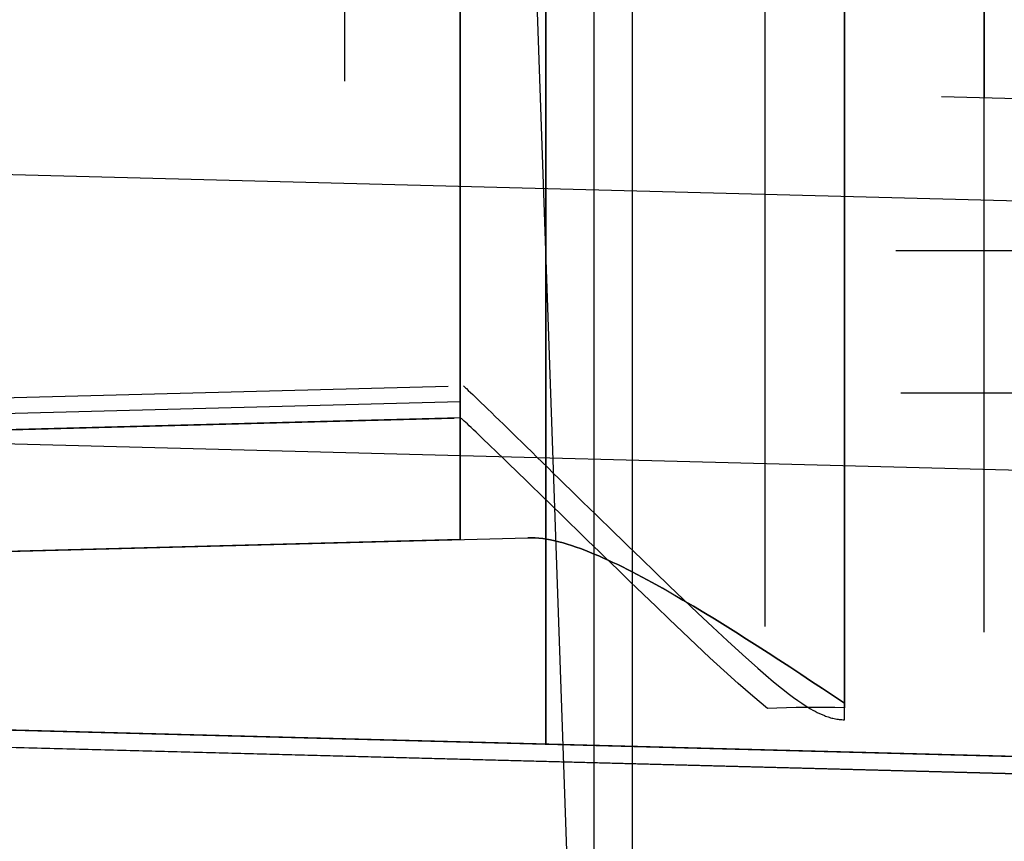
# Model space of a CAD drawing. Header units: millimetres. Extents: x -15 to 7, y 1 to 148.
# Tile 32 of 256: x -6.35 to -4.1, y 6.47 to 8.34. Entities that reach past the tile are written whole.
import ezdxf

# ---------------------------------------------------------------- set-up
doc = ezdxf.new("R2010")
doc.units = ezdxf.units.MM
doc.header["$MEASUREMENT"] = 0
doc.layers.add('Default', color=7, linetype='Continuous', true_color=0x000000)

msp = doc.modelspace()

# ---------------------------------------------------------------- linework, layer by layer
at = {"layer": 'Default', "color": 254, "true_color": 0xcad1ee}
for points in [[(-5.1497, 6.6918), (-5.1497, 71.2156)], [(-5.1497, 69.6998), (-5.1497, 6.9734)], [(-4.6497, 6.9603), (-4.6497, 69.7052)], [(-4.1497, 6.9472), (-4.1497, 69.7106)], [(-4.1497, 7.2489), (-4.1497, 69.3953)], [(-4.1497, 69.08), (-4.1497, 8.1651)], [(-5.6078, 8.2033), (-5.6078, 69.0643)], [(-4.4686, 10.0763), (-4.4686, 6.7747)], [(-5.345, 9.1977), (-5.345, 7.1584)], [(-5.345, 7.1584), (-5.345, 9.1977)], [(-5.345, 9.1977), (-5.345, 7.1584)], [(-5.345, 7.1584), (-5.345, 9.1977)], [(-5.345, 7.4513), (-5.345, 9.1845)], [(-5.1497, 9.1926), (-5.1497, 6.6918)], [(-4.4686, 9.1748), (-4.4686, 6.7852)], [(-4.4686, 6.7852), (-4.4686, 9.1748)], [(-4.4686, 9.1748), (-4.4686, 6.7852)], [(-4.4686, 6.7852), (-4.4686, 9.1748)], [(-5.345, 9.1583), (-5.345, 7.5078)], [(-4.4686, 6.7474), (-4.4686, 9.1353)], [(-5.345, 7.4363), (-5.345, 8.8015)], [(-5.345, 7.4722), (-7.8393, 7.4069)], [(-7.8341, 7.3712), (-5.3449, 7.4363)], [(-7.7097, 7.0964), (-5.1909, 7.1624)], [(-7.7097, 7.0964), (-5.1909, 7.1624)], [(-7.7097, 7.0964), (-5.1909, 7.1624)], [(-7.7097, 7.0964), (-5.1909, 7.1624)], [(-5.345, 7.1584), (-7.7097, 7.0964)], [(-5.345, 7.1584), (-7.7097, 7.0964)], [(-0.5, 6.57), (-7.0659, 6.742)], [(-0.5, 6.57), (-7.0659, 6.742)], [(-0.5, 6.57), (-7.0659, 6.742)], [(-0.5, 6.5306), (-7.0659, 6.7025)]]:
    msp.add_lwpolyline(points, dxfattribs=at)
at = {"layer": 'Default', "color": 171, "true_color": 0x8080ff}
for points in [[(-4.9524, 70.4573), (-4.9524, 1.062)], [(-5.0397, 3.37), (-5.0397, 27.5187)]]:
    msp.add_lwpolyline(points, dxfattribs=at)
at = {"layer": 'Default', "color": 1, "true_color": 0xff0000, "extrusion": (0.999392, 0.034857, -0.001217)}
for points in [[(5.8982, -31.8646), (10.0282, -32.0088)], [(9.4067, -31.1876), (5.9261, -31.0661)]]:
    msp.add_lwpolyline(points, dxfattribs=at)
at = {"layer": 'Default', "color": 1, "true_color": 0xff0000, "extrusion": (0.999392, 0.034857, 0.001217)}
for points in [[(5.9261, -27.9199), (9.4067, -27.7984)], [(9.3789, -26.9999), (5.8982, -27.1214)]]:
    msp.add_lwpolyline(points, dxfattribs=at)
at = {"layer": 'Default', "color": 1, "true_color": 0xff0000}
for points in [[(-5.2, 9.2311), (-5.0785, 5.7526)], [(3.8511, 7.8163), (-4.3511, 7.8163)], [(3.8398, 7.4918), (-4.3398, 7.4918)]]:
    msp.add_lwpolyline(points, dxfattribs=at)
at = {"layer": 'Default', "color": 254, "true_color": 0xcad1ee, "extrusion": (0.026159, -0.000684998, 0.999658)}
for points in [[(8.0536, 1.5432), (8.0536, 4.4614)], [(6.8362, 1.5276), (6.8362, 2.5283)], [(6.5547, 2.5439), (6.5547, 4.4614)]]:
    msp.add_lwpolyline(points, dxfattribs=at)
at = {"layer": 'Default', "color": 254, "true_color": 0xcad1ee, "extrusion": (0.026159, 0.999658, 0.000684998)}
for points in [[(7.2781, -17.9568), (0.7099, -17.7848)], [(7.2399, -94.9364), (0.6717, -94.7644)], [(0.6707, -19.2833), (7.2389, -19.4552)]]:
    msp.add_lwpolyline(points, dxfattribs=at)
at = {"layer": 'Default', "color": 254, "true_color": 0xcad1ee, "extrusion": (0.999315, -0.026168, -0.026168)}
msp.add_lwpolyline([(6.5547, -106.2399), (6.555, -106.2731), (6.5562, -106.3067), (6.5581, -106.3405), (6.5607, -106.3746), (6.5642, -106.4089), (6.5685, -106.4434), (6.5737, -106.478), (6.5797, -106.5127), (6.5866, -106.5476), (6.5943, -106.5825), (6.603, -106.6175), (6.6125, -106.6525), (6.623, -106.6875), (6.6344, -106.7224), (6.6467, -106.7572), (6.6599, -106.7919), (6.6741, -106.8264), (6.6892, -106.8607), (6.7052, -106.8948), (6.7222, -106.9286), (6.74, -106.9621), (6.7588, -106.9953), (6.7785, -107.0281), (6.799, -107.0604), (6.8205, -107.0924), (6.8428, -107.1238), (6.8659, -107.1547), (6.8899, -107.185), (6.9147, -107.2148), (6.9403, -107.2439), (6.9666, -107.2724), (6.9937, -107.3002), (7.0215, -107.3273), (7.05, -107.3537), (7.0791, -107.3793), (7.1088, -107.4041), (7.1392, -107.4281), (7.1701, -107.4512), (7.2015, -107.4736), (7.2334, -107.495), (7.2657, -107.5156), (7.2985, -107.5353), (7.3317, -107.5541), (7.3651, -107.572), (7.399, -107.5889), (7.433, -107.605), (7.4673, -107.6201), (7.5018, -107.6343), (7.5365, -107.6475), (7.5713, -107.6598), (7.6062, -107.6712), (7.6412, -107.6817), (7.6761, -107.6913), (7.7111, -107.7), (7.746, -107.7078), (7.7809, -107.7147), (7.8156, -107.7207), (7.8502, -107.7259), (7.8847, -107.7302), (7.9189, -107.7337), (7.953, -107.7364), (7.9868, -107.7383), (8.0204, -107.7395), (8.0536, -107.7399)], dxfattribs=at)
at = {"layer": 'Default', "color": 254, "true_color": 0xcad1ee, "extrusion": (1, -1.49322e-14, -1.34742e-14)}
msp.add_lwpolyline([(8.1651, -107.6626), (8.1221, -107.662), (8.079, -107.6601), (8.0356, -107.657), (7.9921, -107.6526), (7.9486, -107.6469), (7.905, -107.6399), (7.8614, -107.6315), (7.8179, -107.6219), (7.7746, -107.6109), (7.7315, -107.5986), (7.6886, -107.5849), (7.6461, -107.57), (7.604, -107.5537), (7.5624, -107.5362), (7.5212, -107.5174), (7.4806, -107.4973), (7.4407, -107.4761), (7.4014, -107.4536), (7.3629, -107.43), (7.3251, -107.4053), (7.2881, -107.3795), (7.2521, -107.3527), (7.2169, -107.3249), (7.1827, -107.2961), (7.1495, -107.2664), (7.1173, -107.2359), (7.0862, -107.2046), (7.0562, -107.1726), (7.0272, -107.1398), (6.9994, -107.1064), (6.9727, -107.0725), (6.9472, -107.038)], dxfattribs=at)
at = {"layer": 'Default', "color": 254, "true_color": 0xcad1ee, "extrusion": (0.013804, -0.000361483, 0.999905)}
msp.add_lwpolyline([(-0.0326, 7.8243), (-6.5992, 7.9962)], dxfattribs=at)
at = {"layer": 'Default', "color": 254, "true_color": 0xcad1ee, "extrusion": (0, 1, 0)}
for points in [[(5.345, -99.2488), (5.3448, -99.2292), (5.3441, -99.2095), (5.343, -99.1895), (5.3415, -99.1695), (5.3395, -99.1493), (5.337, -99.129), (5.334, -99.1086), (5.3305, -99.0882), (5.3266, -99.0676), (5.3221, -99.047), (5.3171, -99.0264), (5.3116, -99.0058), (5.3055, -98.9852), (5.299, -98.9647), (5.2919, -98.9441), (5.2842, -98.9237), (5.276, -98.9033), (5.2673, -98.883), (5.2581, -98.8629), (5.2483, -98.8429), (5.2379, -98.8231), (5.2271, -98.8035), (5.2157, -98.7841), (5.2038, -98.7649), (5.1914, -98.746), (5.1785, -98.7273), (5.1651, -98.709), (5.1512, -98.6909), (5.1368, -98.6732), (5.122, -98.6558), (5.1067, -98.6388), (5.091, -98.6222), (5.0749, -98.606), (5.0584, -98.5902), (5.0414, -98.5749), (5.0241, -98.5599), (5.0065, -98.5455), (4.9885, -98.5315), (4.9702, -98.518), (4.9516, -98.505), (4.9328, -98.4925), (4.9136, -98.4805), (4.8943, -98.469), (4.8747, -98.458), (4.8549, -98.4476), (4.8349, -98.4377), (4.8148, -98.4283), (4.7946, -98.4195), (4.7743, -98.4112), (4.7538, -98.4035), (4.7333, -98.3963), (4.7127, -98.3896), (4.6921, -98.3834), (4.6715, -98.3778), (4.6509, -98.3727), (4.6303, -98.3681), (4.6098, -98.3641), (4.5893, -98.3605), (4.5689, -98.3574), (4.5486, -98.3548), (4.5284, -98.3527), (4.5083, -98.3511), (4.4884, -98.3499), (4.4686, -98.3491)], [(1.5, -22.1644), (4.4686, -22.2422)], [(0.9318, -104.1013), (5.1497, -104.2118)], [(4.4686, -97.3549), (0.5912, -97.4564)], [(0.5912, -94.7623), (4.4686, -94.8639)], [(4.4686, -100.8402), (0.5912, -100.9417)], [(0.5912, -98.2476), (4.4686, -98.3491)], [(4.4686, -97.3549), (7.3054, -97.2806)], [(7.3054, -94.9382), (4.4686, -94.8639)], [(4.4686, -100.8402), (7.3054, -100.7659)], [(7.3054, -98.4234), (4.4686, -98.3491)], [(4.7544, -22.2434), (0.5, -22.132)]]:
    msp.add_lwpolyline(points, dxfattribs=at)
at = {"layer": 'Default', "color": 254, "true_color": 0xcad1ee, "extrusion": (-7.56296e-16, 1, 1.72395e-15)}
msp.add_lwpolyline([(5.345, -95.7636), (5.3448, -95.744), (5.3441, -95.7242), (5.343, -95.7043), (5.3415, -95.6842), (5.3395, -95.664), (5.337, -95.6437), (5.334, -95.6233), (5.3305, -95.6029), (5.3266, -95.5824), (5.3221, -95.5618), (5.3171, -95.5412), (5.3116, -95.5206), (5.3055, -95.5), (5.299, -95.4794), (5.2919, -95.4589), (5.2842, -95.4384), (5.276, -95.418), (5.2673, -95.3978), (5.2581, -95.3776), (5.2483, -95.3577), (5.2379, -95.3378), (5.2271, -95.3182), (5.2157, -95.2988), (5.2038, -95.2796), (5.1914, -95.2607), (5.1785, -95.2421), (5.1651, -95.2237), (5.1512, -95.2057), (5.1368, -95.1879), (5.122, -95.1706), (5.1067, -95.1536), (5.091, -95.137), (5.0749, -95.1207), (5.0584, -95.1049), (5.0414, -95.0896), (5.0241, -95.0747), (5.0065, -95.0602), (4.9885, -95.0462), (4.9702, -95.0327), (4.9516, -95.0197), (4.9328, -95.0072), (4.9136, -94.9952), (4.8943, -94.9837), (4.8747, -94.9728), (4.8549, -94.9623), (4.8349, -94.9524), (4.8148, -94.9431), (4.7946, -94.9342), (4.7743, -94.926), (4.7538, -94.9182), (4.7333, -94.911), (4.7127, -94.9043), (4.6921, -94.8982), (4.6715, -94.8925), (4.6509, -94.8874), (4.6303, -94.8829), (4.6098, -94.8788), (4.5893, -94.8752), (4.5689, -94.8721), (4.5486, -94.8696), (4.5284, -94.8674), (4.5083, -94.8658), (4.4884, -94.8646), (4.4686, -94.8639)], dxfattribs=at)
at = {"layer": 'Default', "color": 254, "true_color": 0xcad1ee, "extrusion": (-5.9626e-15, 1, -3.8341e-15)}
msp.add_lwpolyline([(5.345, -96.4552), (5.3448, -96.4748), (5.3441, -96.4946), (5.343, -96.5145), (5.3415, -96.5346), (5.3395, -96.5548), (5.337, -96.5751), (5.334, -96.5954), (5.3305, -96.6159), (5.3266, -96.6364), (5.3221, -96.657), (5.3171, -96.6776), (5.3116, -96.6982), (5.3055, -96.7188), (5.299, -96.7394), (5.2919, -96.7599), (5.2842, -96.7804), (5.276, -96.8008), (5.2673, -96.821), (5.2581, -96.8411), (5.2483, -96.8611), (5.2379, -96.8809), (5.2271, -96.9006), (5.2157, -96.92), (5.2038, -96.9392), (5.1914, -96.9581), (5.1785, -96.9767), (5.1651, -96.9951), (5.1512, -97.0131), (5.1368, -97.0309), (5.122, -97.0482), (5.1067, -97.0652), (5.091, -97.0818), (5.0749, -97.098), (5.0584, -97.1138), (5.0414, -97.1292), (5.0241, -97.1441), (5.0065, -97.1586), (4.9885, -97.1726), (4.9702, -97.1861), (4.9516, -97.1991), (4.9328, -97.2116), (4.9136, -97.2236), (4.8943, -97.2351), (4.8747, -97.246), (4.8549, -97.2565), (4.8349, -97.2664), (4.8148, -97.2757), (4.7946, -97.2845), (4.7743, -97.2928), (4.7538, -97.3006), (4.7333, -97.3078), (4.7127, -97.3145), (4.6921, -97.3206), (4.6715, -97.3262), (4.6509, -97.3313), (4.6303, -97.3359), (4.6098, -97.34), (4.5893, -97.3436), (4.5689, -97.3466), (4.5486, -97.3492), (4.5284, -97.3513), (4.5083, -97.353), (4.4884, -97.3542), (4.4686, -97.3549)], dxfattribs=at)
at = {"layer": 'Default', "color": 254, "true_color": 0xcad1ee, "extrusion": (-1.51259e-15, 1, -3.44791e-15)}
msp.add_lwpolyline([(5.345, -99.9405), (5.3448, -99.9601), (5.3441, -99.9799), (5.343, -99.9998), (5.3415, -100.0198), (5.3395, -100.04), (5.337, -100.0603), (5.334, -100.0807), (5.3305, -100.1012), (5.3266, -100.1217), (5.3221, -100.1423), (5.3171, -100.1629), (5.3116, -100.1835), (5.3055, -100.2041), (5.299, -100.2247), (5.2919, -100.2452), (5.2842, -100.2657), (5.276, -100.286), (5.2673, -100.3063), (5.2581, -100.3264), (5.2483, -100.3464), (5.2379, -100.3662), (5.2271, -100.3858), (5.2157, -100.4052), (5.2038, -100.4244), (5.1914, -100.4434), (5.1785, -100.462), (5.1651, -100.4804), (5.1512, -100.4984), (5.1368, -100.5161), (5.122, -100.5335), (5.1067, -100.5505), (5.091, -100.5671), (5.0749, -100.5833), (5.0584, -100.5991), (5.0414, -100.6145), (5.0241, -100.6294), (5.0065, -100.6439), (4.9885, -100.6578), (4.9702, -100.6713), (4.9516, -100.6844), (4.9328, -100.6969), (4.9136, -100.7089), (4.8943, -100.7203), (4.8747, -100.7313), (4.8549, -100.7417), (4.8349, -100.7516), (4.8148, -100.761), (4.7946, -100.7698), (4.7743, -100.7781), (4.7538, -100.7859), (4.7333, -100.7931), (4.7127, -100.7997), (4.6921, -100.8059), (4.6715, -100.8115), (4.6509, -100.8166), (4.6303, -100.8212), (4.6098, -100.8253), (4.5893, -100.8288), (4.5689, -100.8319), (4.5486, -100.8345), (4.5284, -100.8366), (4.5083, -100.8383), (4.4884, -100.8394), (4.4686, -100.8402)], dxfattribs=at)
at = {"layer": 'Default', "color": 254, "true_color": 0xcad1ee, "extrusion": (4.22716e-15, 1, -3.13072e-15)}
msp.add_lwpolyline([(5.345, -23.1419), (5.3448, -23.1223), (5.3441, -23.1025), (5.343, -23.0826), (5.3415, -23.0625), (5.3395, -23.0423), (5.337, -23.022), (5.334, -23.0016), (5.3305, -22.9812), (5.3266, -22.9606), (5.3221, -22.9401), (5.3171, -22.9195), (5.3116, -22.8989), (5.3055, -22.8783), (5.299, -22.8577), (5.2919, -22.8372), (5.2842, -22.8167), (5.276, -22.7963), (5.2673, -22.7761), (5.2581, -22.7559), (5.2483, -22.736), (5.2379, -22.7161), (5.2271, -22.6965), (5.2157, -22.6771), (5.2038, -22.6579), (5.1914, -22.639), (5.1785, -22.6204), (5.1651, -22.602), (5.1512, -22.5839), (5.1368, -22.5662), (5.122, -22.5489), (5.1067, -22.5319), (5.091, -22.5153), (5.0749, -22.499), (5.0584, -22.4832), (5.0414, -22.4679), (5.0241, -22.453), (5.0065, -22.4385), (4.9885, -22.4245), (4.9702, -22.411), (4.9516, -22.398), (4.9328, -22.3855), (4.9136, -22.3735), (4.8943, -22.362), (4.8747, -22.3511), (4.8549, -22.3406), (4.8349, -22.3307), (4.8148, -22.3214), (4.7946, -22.3125), (4.7743, -22.3043), (4.7538, -22.2965), (4.7333, -22.2893), (4.7127, -22.2826), (4.6921, -22.2765), (4.6715, -22.2708), (4.6509, -22.2657), (4.6303, -22.2612), (4.6098, -22.2571), (4.5893, -22.2535), (4.5689, -22.2504), (4.5486, -22.2478), (4.5284, -22.2457), (4.5083, -22.2441), (4.4884, -22.2429), (4.4686, -22.2422)], dxfattribs=at)
at = {"layer": 'Default', "color": 1, "true_color": 0xff0000, "extrusion": (-0.034878, 0.998783, -0.034878)}
msp.add_lwpolyline([(4.0756, -31.6346), (4.0934, -31.6344), (4.1113, -31.6337), (4.1293, -31.6327), (4.1475, -31.6313), (4.1657, -31.6294), (4.1841, -31.6271), (4.2026, -31.6243), (4.2211, -31.6211), (4.2396, -31.6174), (4.2583, -31.6132), (4.2769, -31.6086), (4.2955, -31.6035), (4.3142, -31.5979), (4.3328, -31.5918), (4.3513, -31.5852), (4.3698, -31.5782), (4.3882, -31.5706), (4.4065, -31.5625), (4.4246, -31.554), (4.4427, -31.5449), (4.4605, -31.5354), (4.4782, -31.5254), (4.4957, -31.5149), (4.5129, -31.5039), (4.5299, -31.4924), (4.5466, -31.4805), (4.5631, -31.4682), (4.5793, -31.4554), (4.5951, -31.4421), (4.6107, -31.4285), (4.6258, -31.4144), (4.6406, -31.4), (4.6551, -31.3852), (4.6691, -31.37), (4.6828, -31.3544), (4.696, -31.3386), (4.7087, -31.3224), (4.7211, -31.3059), (4.733, -31.2891), (4.7444, -31.2721), (4.7554, -31.2549), (4.7659, -31.2374), (4.7759, -31.2197), (4.7854, -31.2018), (4.7944, -31.1838), (4.803, -31.1656), (4.811, -31.1473), (4.8186, -31.1289), (4.8256, -31.1104), (4.8322, -31.0919), (4.8382, -31.0732), (4.8438, -31.0546), (4.8489, -31.0359), (4.8535, -31.0173), (4.8577, -30.9987), (4.8613, -30.9801), (4.8645, -30.9616), (4.8673, -30.9431), (4.8696, -30.9247), (4.8714, -30.9064), (4.8729, -30.8883), (4.8739, -30.8702), (4.8745, -30.8523), (4.8747, -30.8346)], dxfattribs=at)
at = {"layer": 'Default', "color": 254, "true_color": 0xcad1ee, "extrusion": (-0.001491, -3.90688e-05, 0.999999)}
msp.add_lwpolyline([(-7.8772, 7.4425), (-5.372, 7.5081)], dxfattribs=at)
at = {"layer": 'Default', "color": 254, "true_color": 0xcad1ee, "extrusion": (-0.026177, 0.999618, -0.008842)}
msp.add_lwpolyline([(5.1466, -23.0734), (5.1462, -23.0447), (5.1448, -23.016), (5.1425, -22.9874), (5.1393, -22.9589)], dxfattribs=at)
at = {"layer": 'Default', "color": 254, "true_color": 0xcad1ee, "extrusion": (1, 0, 0)}
for points in [[(7.5078, -23.1419), (7.4356, -31.3072)], [(7.4356, -31.3072), (7.4363, -31.3322)], [(7.1584, -95.7636), (7.1584, -96.4552)], [(7.1584, -99.2488), (7.1584, -99.9405)], [(6.7852, -97.3125), (6.7931, -97.3124), (6.801, -97.3121), (6.809, -97.3117), (6.817, -97.311), (6.8251, -97.3102), (6.8332, -97.3092), (6.8414, -97.308), (6.8496, -97.3066), (6.8578, -97.305), (6.866, -97.3031), (6.8743, -97.3011), (6.8825, -97.2988), (6.8908, -97.2964), (6.899, -97.2937), (6.9072, -97.2908), (6.9154, -97.2876), (6.9236, -97.2843), (6.9316, -97.2807), (6.9397, -97.277), (6.9477, -97.273), (6.9556, -97.2688), (6.9634, -97.2643), (6.9711, -97.2597), (6.9788, -97.2548), (6.9863, -97.2498), (6.9937, -97.2445), (7.001, -97.239), (7.0081, -97.2334), (7.0152, -97.2275), (7.022, -97.2215), (7.0287, -97.2153), (7.0353, -97.2089), (7.0417, -97.2023), (7.0479, -97.1956), (7.0539, -97.1888), (7.0598, -97.1817), (7.0654, -97.1746), (7.0709, -97.1673), (7.0762, -97.1599), (7.0812, -97.1524), (7.0861, -97.1447), (7.0907, -97.137), (7.0952, -97.1292), (7.0994, -97.1213), (7.1034, -97.1133), (7.1071, -97.1052), (7.1107, -97.0971), (7.1141, -97.089), (7.1172, -97.0808), (7.1201, -97.0726), (7.1228, -97.0644), (7.1252, -97.0561), (7.1275, -97.0479), (7.1295, -97.0396), (7.1314, -97.0314), (7.133, -97.0232), (7.1344, -97.015), (7.1356, -97.0068), (7.1366, -96.9987), (7.1375, -96.9906), (7.1381, -96.9826), (7.1385, -96.9746), (7.1388, -96.9667), (7.1389, -96.9588)], [(7.1389, -98.7452), (7.1388, -98.7374), (7.1385, -98.7295), (7.1381, -98.7215), (7.1375, -98.7135), (7.1366, -98.7054), (7.1356, -98.6972), (7.1344, -98.6891), (7.133, -98.6809), (7.1314, -98.6727), (7.1295, -98.6644), (7.1275, -98.6562), (7.1252, -98.6479), (7.1228, -98.6397), (7.1201, -98.6314), (7.1172, -98.6232), (7.1141, -98.6151), (7.1107, -98.6069), (7.1071, -98.5988), (7.1034, -98.5908), (7.0994, -98.5828), (7.0952, -98.5749), (7.0907, -98.5671), (7.0861, -98.5593), (7.0812, -98.5517), (7.0762, -98.5442), (7.0709, -98.5368), (7.0654, -98.5295), (7.0598, -98.5223), (7.0539, -98.5153), (7.0479, -98.5084), (7.0417, -98.5017), (7.0353, -98.4952), (7.0287, -98.4888), (7.022, -98.4826), (7.0152, -98.4765), (7.0081, -98.4707), (7.001, -98.465), (6.9937, -98.4596), (6.9863, -98.4543), (6.9788, -98.4492), (6.9711, -98.4444), (6.9634, -98.4397), (6.9556, -98.4353), (6.9477, -98.4311), (6.9397, -98.4271), (6.9316, -98.4233), (6.9236, -98.4198), (6.9154, -98.4164), (6.9072, -98.4133), (6.899, -98.4104), (6.8908, -98.4077), (6.8825, -98.4052), (6.8743, -98.403), (6.866, -98.4009), (6.8578, -98.3991), (6.8496, -98.3975), (6.8414, -98.3961), (6.8332, -98.3949), (6.8251, -98.3938), (6.817, -98.393), (6.809, -98.3924), (6.801, -98.3919), (6.7931, -98.3917), (6.7852, -98.3916)], [(6.6918, -106.1369), (6.6918, -104.2118)]]:
    msp.add_lwpolyline(points, dxfattribs=at)
at = {"layer": 'Default', "color": 1, "true_color": 0xff0000, "extrusion": (1, 0, 0)}
msp.add_lwpolyline([(7.4918, -31.1209), (7.4918, -27.8651)], dxfattribs=at)
at = {"layer": 'Default', "color": 1, "true_color": 0xff0000, "extrusion": (-0.034878, 0.998783, 0.034878)}
msp.add_lwpolyline([(4.8747, -28.1156), (4.8745, -28.0978), (4.8739, -28.0799), (4.8729, -28.0619), (4.8714, -28.0437), (4.8696, -28.0255), (4.8673, -28.0071), (4.8645, -27.9887), (4.8613, -27.9701), (4.8577, -27.9515), (4.8535, -27.9329), (4.8489, -27.9143), (4.8438, -27.8956), (4.8383, -27.877), (4.8322, -27.8584), (4.8257, -27.8398), (4.8186, -27.8213), (4.8111, -27.8029), (4.803, -27.7846), (4.7945, -27.7665), (4.7855, -27.7484), (4.7759, -27.7306), (4.7659, -27.7129), (4.7555, -27.6954), (4.7445, -27.6782), (4.7331, -27.6611), (4.7212, -27.6444), (4.7088, -27.6279), (4.6961, -27.6117), (4.6829, -27.5958), (4.6692, -27.5803), (4.6552, -27.5651), (4.6408, -27.5503), (4.626, -27.5358), (4.6108, -27.5218), (4.5953, -27.5081), (4.5794, -27.4949), (4.5632, -27.4821), (4.5468, -27.4697), (4.53, -27.4578), (4.513, -27.4464), (4.4958, -27.4354), (4.4783, -27.4249), (4.4606, -27.4148), (4.4428, -27.4053), (4.4248, -27.3962), (4.4066, -27.3877), (4.3883, -27.3796), (4.3699, -27.372), (4.3514, -27.365), (4.3329, -27.3584), (4.3143, -27.3523), (4.2956, -27.3467), (4.277, -27.3416), (4.2583, -27.3369), (4.2397, -27.3328), (4.2211, -27.3291), (4.2026, -27.3259), (4.1841, -27.3231), (4.1658, -27.3208), (4.1475, -27.3189), (4.1293, -27.3174), (4.1113, -27.3164), (4.0934, -27.3158), (4.0756, -27.3156)], dxfattribs=at)
at = {"layer": 'Default', "color": 254, "true_color": 0xcad1ee, "extrusion": (-0.000441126, -1.15535e-05, 1)}
msp.add_lwpolyline([(-7.8479, 7.37), (-5.3588, 7.4352)], dxfattribs=at)
at = {"layer": 'Default', "color": 254, "true_color": 0xcad1ee, "extrusion": (1, -7.04356e-15, 7.11193e-15)}
msp.add_lwpolyline([(6.8059, -32.1578), (6.8218, -32.1529), (6.8378, -32.1477), (6.8536, -32.142), (6.8695, -32.1361), (6.8853, -32.1298), (6.901, -32.1232), (6.9167, -32.1162), (6.9322, -32.1089), (6.9477, -32.1013), (6.963, -32.0933), (6.9783, -32.085), (6.9934, -32.0763), (7.0083, -32.0673), (7.0231, -32.058), (7.0378, -32.0483), (7.0523, -32.0384), (7.0666, -32.0281), (7.0807, -32.0175), (7.0945, -32.0066), (7.1082, -31.9954), (7.1217, -31.9839), (7.1349, -31.9721), (7.1479, -31.9601), (7.1606, -31.9478), (7.1731, -31.9352), (7.1853, -31.9223), (7.1972, -31.9092), (7.2088, -31.8959), (7.2202, -31.8824), (7.2313, -31.8686), (7.242, -31.8546), (7.2525, -31.8404), (7.2626, -31.826), (7.2724, -31.8115), (7.2819, -31.7968), (7.2911, -31.7819), (7.2999, -31.7669), (7.3085, -31.7517), (7.3166, -31.7364), (7.3245, -31.721), (7.332, -31.7055), (7.3391, -31.6899), (7.3459, -31.6742), (7.3524, -31.6585), (7.3585, -31.6426), (7.3643, -31.6268), (7.3698, -31.6109), (7.3749, -31.5949), (7.3796, -31.579), (7.3841, -31.563), (7.3882, -31.547), (7.392, -31.5311), (7.3954, -31.5151), (7.3985, -31.4992), (7.4013, -31.4834), (7.4038, -31.4675), (7.406, -31.4518), (7.4079, -31.436), (7.4094, -31.4204), (7.4107, -31.4048), (7.4117, -31.3894), (7.4124, -31.374), (7.4128, -31.3587), (7.4129, -31.3435), (7.4127, -31.3256), (7.4122, -31.3076)], dxfattribs=at)
at = {"layer": 'Default', "color": 254, "true_color": 0xcad1ee, "extrusion": (-0.013804, 0.000361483, 0.999905)}
for points in [[(-8.3377, 7.4282), (-1.7711, 7.2563)], [(-1.7882, 6.6037), (-8.3548, 6.7757)]]:
    msp.add_lwpolyline(points, dxfattribs=at)
at = {"layer": 'Default', "color": 254, "true_color": 0xcad1ee, "extrusion": (-0.026177, 0.999657, 1.11491e-15)}
msp.add_lwpolyline([(5.0016, -96.9588), (5.0107, -96.9451), (5.0196, -96.9311), (5.0282, -96.917), (5.0366, -96.9027), (5.0448, -96.8882), (5.0526, -96.8735), (5.0603, -96.8586), (5.0676, -96.8436), (5.0747, -96.8285), (5.0815, -96.8131), (5.0881, -96.7977), (5.0943, -96.7821), (5.1003, -96.7664), (5.1059, -96.7505), (5.1113, -96.7346), (5.1164, -96.7186), (5.1212, -96.7024), (5.1256, -96.6862), (5.1298, -96.6699), (5.1337, -96.6535), (5.1372, -96.6371), (5.1404, -96.6207), (5.1434, -96.6042), (5.146, -96.5876), (5.1483, -96.5711), (5.1503, -96.5545), (5.152, -96.5379), (5.1534, -96.5213), (5.1544, -96.5048), (5.1552, -96.4882), (5.1556, -96.4717), (5.1558, -96.4552)], dxfattribs=at)
at = {"layer": 'Default', "color": 254, "true_color": 0xcad1ee, "extrusion": (-0.026177, 0.999657, 6.22638e-15)}
msp.add_lwpolyline([(5.1558, -95.7636), (5.1556, -95.7471), (5.1552, -95.7306), (5.1544, -95.714), (5.1534, -95.6975), (5.152, -95.6809), (5.1503, -95.6643), (5.1483, -95.6477), (5.146, -95.6312), (5.1434, -95.6146), (5.1404, -95.5981), (5.1372, -95.5817), (5.1337, -95.5652), (5.1298, -95.5489), (5.1256, -95.5326), (5.1212, -95.5164), (5.1164, -95.5002), (5.1113, -95.4842), (5.1059, -95.4683), (5.1003, -95.4524), (5.0943, -95.4367), (5.0881, -95.4211), (5.0815, -95.4057), (5.0747, -95.3903), (5.0676, -95.3752), (5.0603, -95.3602), (5.0526, -95.3453), (5.0448, -95.3306), (5.0366, -95.3161), (5.0282, -95.3018), (5.0196, -95.2876), (5.0107, -95.2737), (5.0016, -95.26)], dxfattribs=at)
at = {"layer": 'Default', "color": 254, "true_color": 0xcad1ee, "extrusion": (-0.026177, 0.999657, 1.29008e-14)}
msp.add_lwpolyline([(5.0016, -100.4441), (5.0107, -100.4304), (5.0196, -100.4164), (5.0282, -100.4023), (5.0366, -100.388), (5.0448, -100.3734), (5.0526, -100.3588), (5.0603, -100.3439), (5.0676, -100.3289), (5.0747, -100.3137), (5.0815, -100.2984), (5.0881, -100.2829), (5.0943, -100.2674), (5.1003, -100.2516), (5.1059, -100.2358), (5.1113, -100.2199), (5.1164, -100.2038), (5.1212, -100.1877), (5.1256, -100.1715), (5.1298, -100.1552), (5.1337, -100.1388), (5.1372, -100.1224), (5.1404, -100.1059), (5.1434, -100.0894), (5.146, -100.0729), (5.1483, -100.0563), (5.1503, -100.0398), (5.152, -100.0232), (5.1534, -100.0066), (5.1544, -99.99), (5.1552, -99.9735), (5.1556, -99.957), (5.1558, -99.9405)], dxfattribs=at)
at = {"layer": 'Default', "color": 254, "true_color": 0xcad1ee, "extrusion": (-0.026177, 0.999657, -5.90569e-15)}
msp.add_lwpolyline([(5.1558, -99.2488), (5.1556, -99.2324), (5.1552, -99.2158), (5.1544, -99.1993), (5.1534, -99.1827), (5.152, -99.1662), (5.1503, -99.1496), (5.1483, -99.133), (5.146, -99.1164), (5.1434, -99.0999), (5.1404, -99.0834), (5.1372, -99.0669), (5.1337, -99.0505), (5.1298, -99.0342), (5.1256, -99.0179), (5.1212, -99.0016), (5.1164, -98.9855), (5.1113, -98.9695), (5.1059, -98.9535), (5.1003, -98.9377), (5.0943, -98.922), (5.0881, -98.9064), (5.0815, -98.8909), (5.0747, -98.8756), (5.0676, -98.8604), (5.0603, -98.8454), (5.0526, -98.8306), (5.0448, -98.8159), (5.0366, -98.8014), (5.0282, -98.787), (5.0196, -98.7729), (5.0107, -98.759), (5.0016, -98.7452)], dxfattribs=at)
at = {"layer": 'Default', "color": 254, "true_color": 0xcad1ee, "extrusion": (1, 6.06331e-15, 6.06331e-15)}
msp.add_lwpolyline([(7.1389, -95.26), (7.1388, -95.2521), (7.1385, -95.2442), (7.1381, -95.2362), (7.1375, -95.2282), (7.1366, -95.2201), (7.1356, -95.212), (7.1344, -95.2038), (7.133, -95.1956), (7.1314, -95.1874), (7.1295, -95.1792), (7.1275, -95.1709), (7.1252, -95.1627), (7.1228, -95.1544), (7.1201, -95.1462), (7.1172, -95.138), (7.1141, -95.1298), (7.1107, -95.1216), (7.1071, -95.1135), (7.1034, -95.1055), (7.0994, -95.0975), (7.0952, -95.0896), (7.0907, -95.0818), (7.0861, -95.0741), (7.0812, -95.0664), (7.0762, -95.0589), (7.0709, -95.0515), (7.0654, -95.0442), (7.0598, -95.0371), (7.0539, -95.03), (7.0479, -95.0232), (7.0417, -95.0165), (7.0353, -95.0099), (7.0287, -95.0035), (7.022, -94.9973), (7.0152, -94.9913), (7.0081, -94.9854), (7.001, -94.9797), (6.9937, -94.9743), (6.9863, -94.969), (6.9788, -94.964), (6.9711, -94.9591), (6.9634, -94.9545), (6.9556, -94.95), (6.9477, -94.9458), (6.9397, -94.9418), (6.9316, -94.938), (6.9236, -94.9345), (6.9154, -94.9311), (6.9072, -94.928), (6.899, -94.9251), (6.8908, -94.9224), (6.8825, -94.92), (6.8743, -94.9177), (6.866, -94.9157), (6.8578, -94.9138), (6.8496, -94.9122), (6.8414, -94.9108), (6.8332, -94.9096), (6.8251, -94.9086), (6.817, -94.9077), (6.809, -94.9071), (6.801, -94.9067), (6.7931, -94.9064), (6.7852, -94.9063)], dxfattribs=at)
at = {"layer": 'Default', "color": 254, "true_color": 0xcad1ee, "extrusion": (1, 6.06331e-15, -6.06331e-15)}
msp.add_lwpolyline([(6.7852, -100.7977), (6.7931, -100.7977), (6.801, -100.7974), (6.809, -100.7969), (6.817, -100.7963), (6.8251, -100.7955), (6.8332, -100.7945), (6.8414, -100.7933), (6.8496, -100.7918), (6.8578, -100.7902), (6.866, -100.7884), (6.8743, -100.7863), (6.8825, -100.7841), (6.8908, -100.7816), (6.899, -100.7789), (6.9072, -100.776), (6.9154, -100.7729), (6.9236, -100.7696), (6.9316, -100.766), (6.9397, -100.7622), (6.9477, -100.7582), (6.9556, -100.754), (6.9634, -100.7496), (6.9711, -100.745), (6.9788, -100.7401), (6.9863, -100.735), (6.9937, -100.7298), (7.001, -100.7243), (7.0081, -100.7187), (7.0152, -100.7128), (7.022, -100.7068), (7.0287, -100.7006), (7.0353, -100.6942), (7.0417, -100.6876), (7.0479, -100.6809), (7.0539, -100.674), (7.0598, -100.667), (7.0654, -100.6598), (7.0709, -100.6526), (7.0762, -100.6451), (7.0812, -100.6376), (7.0861, -100.63), (7.0907, -100.6223), (7.0952, -100.6144), (7.0994, -100.6065), (7.1034, -100.5986), (7.1071, -100.5905), (7.1107, -100.5824), (7.1141, -100.5743), (7.1172, -100.5661), (7.1201, -100.5579), (7.1228, -100.5497), (7.1252, -100.5414), (7.1275, -100.5332), (7.1295, -100.5249), (7.1314, -100.5167), (7.133, -100.5085), (7.1344, -100.5003), (7.1356, -100.4921), (7.1366, -100.484), (7.1375, -100.4759), (7.1381, -100.4678), (7.1385, -100.4599), (7.1388, -100.452), (7.1389, -100.4441)], dxfattribs=at)
at = {"layer": 'Default', "color": 1, "true_color": 0xff0000, "extrusion": (0.001217, -0.034857, 0.999392)}
msp.add_lwpolyline([(-4.8747, 4.9487), (-4.8747, 6.2594)], dxfattribs=at)
at = {"layer": 'Default', "color": 254, "true_color": 0xcad1ee, "extrusion": (1, 2.3438e-14, 7.54368e-15)}
msp.add_lwpolyline([(6.9734, -107.0118), (6.9568, -106.9883), (6.9407, -106.9644), (6.9249, -106.9401), (6.9097, -106.9155), (6.8948, -106.8905), (6.8804, -106.8652), (6.8665, -106.8395), (6.8531, -106.8136), (6.8401, -106.7873), (6.8277, -106.7608), (6.8157, -106.734), (6.8043, -106.707), (6.7934, -106.6797), (6.783, -106.6521), (6.7732, -106.6244), (6.7639, -106.5965), (6.7552, -106.5684), (6.747, -106.5401), (6.7393, -106.5117), (6.7323, -106.4832), (6.7258, -106.4546), (6.7199, -106.4258), (6.7145, -106.397), (6.7097, -106.3681), (6.7055, -106.3392), (6.7018, -106.3103), (6.6987, -106.2813), (6.6962, -106.2523), (6.6943, -106.2234), (6.6929, -106.1945), (6.692, -106.1657), (6.6918, -106.1369)], dxfattribs=at)
at = {"layer": 'Default', "color": 254, "true_color": 0xcad1ee, "extrusion": (0.02042, 0.999791, -0.000674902)}
msp.add_lwpolyline([(4.7815, -32.2054), (7.206, -32.1253)], dxfattribs=at)
at = {"layer": 'Default', "color": 254, "true_color": 0xcad1ee, "extrusion": (0.022126, 0.999755, -0.00057939)}
msp.add_lwpolyline([(0.6478, -32.332), (4.6174, -32.2281)], dxfattribs=at)
at = {"layer": 'Default', "color": 254, "true_color": 0xcad1ee, "extrusion": (0.026159, 0.999658, -0.000684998)}
for points in [[(0.6717, -100.9396), (7.2399, -100.7677)], [(0.6717, -97.4543), (7.2399, -97.2824)]]:
    msp.add_lwpolyline(points, dxfattribs=at)
at = {"layer": 'Default', "color": 254, "true_color": 0xcad1ee, "extrusion": (-0.026159, 0.000684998, 0.999658)}
for points in [[(-6.5547, -9.8129), (-6.5547, -3.2425)], [(-6.5547, -8.0483), (-6.5547, -3.3954)]]:
    msp.add_lwpolyline(points, dxfattribs=at)
at = {"layer": 'Default', "color": 254, "true_color": 0xcad1ee, "extrusion": (-0.001503, 0.999999, -3.93479e-05)}
msp.add_lwpolyline([(4.4584, -22.2419), (0.4899, -22.138)], dxfattribs=at)
at = {"layer": 'Default', "color": 254, "true_color": 0xcad1ee, "extrusion": (1, 2.21979e-14, 4.41131e-13)}
msp.add_lwpolyline([(6.7479, -22.2344), (6.7211, -22.2316), (6.6944, -22.2297), (6.6681, -22.2285), (6.642, -22.2282), (6.6267, -22.2283)], dxfattribs=at)
at = {"layer": 'Default', "color": 254, "true_color": 0xcad1ee, "extrusion": (-0.025549, 0.000669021, 0.999673)}
msp.add_lwpolyline([(-6.5152, -7.8067), (-6.5152, -1.2364)], dxfattribs=at)
at = {"layer": 'Default', "color": 254, "true_color": 0xcad1ee}
for points in [[(-5.3377, 7.509, -23.0274), (-5.3362, 7.5076, -23.016), (-5.3345, 7.506, -23.0046), (-5.3327, 7.5044, -22.9933), (-5.3307, 7.5025, -22.9821), (-5.3264, 7.4984, -22.9598), (-5.3215, 7.4938, -22.9378), (-5.3162, 7.4887, -22.916), (-5.3103, 7.4831, -22.8945), (-5.304, 7.477, -22.8732), (-5.2971, 7.4704, -22.8523), (-5.2898, 7.4633, -22.8315), (-5.282, 7.4557, -22.811), (-5.2737, 7.4477, -22.7908), (-5.265, 7.4392, -22.771), (-5.2559, 7.4304, -22.7515), (-5.2464, 7.4211, -22.7323), (-5.2365, 7.4115, -22.7135), (-5.2263, 7.4015, -22.6951), (-5.2157, 7.3912, -22.677), (-5.2047, 7.3804, -22.6593), (-5.1934, 7.3694, -22.6419), (-5.1818, 7.3581, -22.625), (-5.1699, 7.3464, -22.6084), (-5.1577, 7.3345, -22.5922), (-5.1452, 7.3223, -22.5764), (-5.1325, 7.3099, -22.561), (-5.1194, 7.2971, -22.5459), (-5.1061, 7.2841, -22.5311), (-5.0925, 7.2708, -22.5168), (-5.0788, 7.2574, -22.5029), (-5.0649, 7.2438, -22.4894), (-5.0508, 7.23, -22.4762), (-5.0365, 7.2161, -22.4635), (-5.0221, 7.2021, -22.4512), (-5.0074, 7.1877, -22.4392), (-4.9925, 7.1732, -22.4275), (-4.9774, 7.1586, -22.4163), (-4.9623, 7.1438, -22.4053), (-4.9314, 7.114, -22.3846), (-4.9001, 7.0836, -22.3654), (-4.8681, 7.0529, -22.3475), (-4.8357, 7.0218, -22.3311), (-4.8027, 6.9905, -22.316), (-4.7693, 6.959, -22.3023), (-4.7354, 6.9274, -22.29), (-4.7011, 6.8959, -22.279), (-4.666, 6.8647, -22.2694), (-4.6482, 6.8493, -22.2651), (-4.6302, 6.8342, -22.2611), (-4.6122, 6.8194, -22.2575), (-4.594, 6.8051, -22.2543), (-4.5847, 6.7982, -22.2528), (-4.5752, 6.7914, -22.2513), (-4.5657, 6.7849, -22.25), (-4.5559, 6.7785, -22.2487), (-4.5459, 6.7724, -22.2475), (-4.5409, 6.7695, -22.247), (-4.5357, 6.7667, -22.2464), (-4.5305, 6.764, -22.2459), (-4.5252, 6.7614, -22.2454), (-4.5198, 6.759, -22.245), (-4.5144, 6.7568, -22.2445), (-4.5116, 6.7557, -22.2443), (-4.5088, 6.7547, -22.2441), (-4.5061, 6.7538, -22.2439), (-4.5033, 6.7529, -22.2438), (-4.5005, 6.7521, -22.2436), (-4.4976, 6.7513, -22.2434), (-4.4948, 6.7506, -22.2432), (-4.492, 6.7499, -22.2431), (-4.4891, 6.7494, -22.2429), (-4.4862, 6.7489, -22.2428), (-4.4833, 6.7484, -22.2427), (-4.4804, 6.7481, -22.2426), (-4.4774, 6.7478, -22.2425), (-4.4745, 6.7476, -22.2423), (-4.4715, 6.7475, -22.2423), (-4.4686, 6.7474, -22.2422)], [(-4.6442, 6.7732, -32.2099), (-4.6779, 6.8015, -32.2016), (-4.711, 6.8304, -32.1921), (-4.7434, 6.8596, -32.1813), (-4.7753, 6.8889, -32.1694), (-4.8067, 6.9183, -32.1564), (-4.8376, 6.9477, -32.1421), (-4.8681, 6.9768, -32.1266), (-4.8982, 7.0056, -32.1098), (-4.9279, 7.0341, -32.0917), (-4.957, 7.0621, -32.0724), (-4.9855, 7.0897, -32.0518), (-5.0135, 7.1167, -32.03), (-5.0272, 7.1301, -32.0185), (-5.0408, 7.1432, -32.0068), (-5.0542, 7.1563, -31.9947), (-5.0675, 7.1691, -31.9822), (-5.0806, 7.1818, -31.9695), (-5.0935, 7.1944, -31.9563), (-5.1062, 7.2067, -31.9429), (-5.1187, 7.2189, -31.929), (-5.1309, 7.2308, -31.915), (-5.1429, 7.2425, -31.9005), (-5.1547, 7.2539, -31.8857), (-5.1662, 7.2652, -31.8706), (-5.1775, 7.2761, -31.8551), (-5.1885, 7.2869, -31.8393), (-5.1993, 7.2973, -31.8231), (-5.2098, 7.3075, -31.8067), (-5.2199, 7.3174, -31.7899), (-5.2298, 7.327, -31.7728), (-5.2393, 7.3363, -31.7553), (-5.2485, 7.3452, -31.7376), (-5.2574, 7.3538, -31.7195), (-5.2659, 7.362, -31.7011), (-5.2741, 7.3699, -31.6825), (-5.2818, 7.3774, -31.6635), (-5.2892, 7.3844, -31.6443), (-5.2961, 7.3911, -31.6248), (-5.3027, 7.3974, -31.605), (-5.3088, 7.4032, -31.5851), (-5.3144, 7.4085, -31.5648), (-5.3196, 7.4135, -31.5444), (-5.3244, 7.4179, -31.5238), (-5.3286, 7.4219, -31.503), (-5.3324, 7.4255, -31.4821), (-5.3357, 7.4285, -31.461), (-5.3385, 7.4311, -31.4397), (-5.3409, 7.4332, -31.4184), (-5.3427, 7.4347, -31.397), (-5.344, 7.4358, -31.3754), (-5.3447, 7.4363, -31.3539), (-5.345, 7.4363, -31.3322)], [(-5.1909, 7.1624, -98.7452), (-5.1826, 7.1624, -98.7332), (-5.1741, 7.1621, -98.7212), (-5.1655, 7.1614, -98.7095), (-5.1567, 7.1604, -98.6979), (-5.1477, 7.159, -98.6865), (-5.1386, 7.1573, -98.6753), (-5.1293, 7.1553, -98.6643), (-5.1199, 7.1531, -98.6534), (-5.1103, 7.1505, -98.6427), (-5.1006, 7.1476, -98.6322), (-5.0907, 7.1445, -98.6219), (-5.0807, 7.1411, -98.6118), (-5.0706, 7.1375, -98.6019), (-5.0604, 7.1337, -98.5921), (-5.0501, 7.1296, -98.5826), (-5.0396, 7.1253, -98.5732), (-5.029, 7.1208, -98.564), (-5.0183, 7.1162, -98.555), (-5.0075, 7.1113, -98.5462), (-4.9966, 7.1063, -98.5377), (-4.9857, 7.1011, -98.5293), (-4.9746, 7.0957, -98.5212), (-4.9635, 7.0902, -98.5132), (-4.9524, 7.0845, -98.5055), (-4.9298, 7.0727, -98.4905), (-4.907, 7.0604, -98.4764), (-4.8838, 7.0475, -98.4631), (-4.8604, 7.0342, -98.4504), (-4.8368, 7.0204, -98.4386), (-4.813, 7.0063, -98.4275), (-4.789, 6.9919, -98.4172), (-4.7649, 6.9772, -98.4076), (-4.7407, 6.9622, -98.3988), (-4.7163, 6.947, -98.3907), (-4.6919, 6.9315, -98.3834), (-4.6674, 6.9158, -98.3767), (-4.6427, 6.8999, -98.3708), (-4.618, 6.8839, -98.3656), (-4.5932, 6.8677, -98.3611), (-4.5684, 6.8513, -98.3573), (-4.5435, 6.8349, -98.3542), (-4.5186, 6.8184, -98.3518), (-4.4936, 6.8018, -98.3501), (-4.4686, 6.7852, -98.3491)], [(-5.1909, 7.1624, -95.26), (-5.1826, 7.1624, -95.2479), (-5.1741, 7.1621, -95.236), (-5.1655, 7.1614, -95.2242), (-5.1567, 7.1604, -95.2127), (-5.1477, 7.159, -95.2013), (-5.1386, 7.1573, -95.1901), (-5.1293, 7.1553, -95.179), (-5.1199, 7.1531, -95.1681), (-5.1103, 7.1505, -95.1575), (-5.1006, 7.1476, -95.147), (-5.0907, 7.1445, -95.1367), (-5.0807, 7.1411, -95.1265), (-5.0706, 7.1375, -95.1166), (-5.0604, 7.1337, -95.1069), (-5.0501, 7.1296, -95.0973), (-5.0396, 7.1253, -95.0879), (-5.029, 7.1208, -95.0787), (-5.0183, 7.1162, -95.0697), (-5.0075, 7.1113, -95.061), (-4.9966, 7.1063, -95.0524), (-4.9857, 7.1011, -95.044), (-4.9746, 7.0957, -95.0359), (-4.9635, 7.0902, -95.0279), (-4.9524, 7.0845, -95.0202), (-4.9298, 7.0727, -95.0053), (-4.907, 7.0604, -94.9912), (-4.8838, 7.0475, -94.9778), (-4.8604, 7.0342, -94.9652), (-4.8368, 7.0204, -94.9533), (-4.813, 7.0063, -94.9422), (-4.789, 6.9919, -94.9319), (-4.7649, 6.9772, -94.9223), (-4.7407, 6.9622, -94.9135), (-4.7163, 6.947, -94.9054), (-4.6919, 6.9315, -94.8981), (-4.6674, 6.9158, -94.8915), (-4.6427, 6.8999, -94.8856), (-4.618, 6.8839, -94.8804), (-4.5932, 6.8677, -94.8759), (-4.5684, 6.8513, -94.8721), (-4.5435, 6.8349, -94.869), (-4.5186, 6.8184, -94.8666), (-4.4936, 6.8018, -94.8649), (-4.4686, 6.7852, -94.8639)], [(-4.4686, 6.7852, -97.3549), (-4.4936, 6.8018, -97.3539), (-4.5185, 6.8184, -97.3522), (-4.5435, 6.8349, -97.3498), (-4.5684, 6.8513, -97.3467), (-4.5932, 6.8677, -97.3429), (-4.618, 6.8839, -97.3384), (-4.6427, 6.8999, -97.3332), (-4.6673, 6.9158, -97.3273), (-4.6919, 6.9315, -97.3207), (-4.7163, 6.947, -97.3134), (-4.7407, 6.9622, -97.3053), (-4.7649, 6.9772, -97.2965), (-4.789, 6.9919, -97.2869), (-4.813, 7.0063, -97.2766), (-4.8368, 7.0204, -97.2655), (-4.8604, 7.0341, -97.2536), (-4.8838, 7.0475, -97.241), (-4.9069, 7.0603, -97.2276), (-4.9298, 7.0727, -97.2135), (-4.9524, 7.0845, -97.1986), (-4.9635, 7.0902, -97.1909), (-4.9746, 7.0957, -97.1829), (-4.9857, 7.1011, -97.1748), (-4.9966, 7.1063, -97.1664), (-5.0075, 7.1113, -97.1578), (-5.0182, 7.1162, -97.149), (-5.029, 7.1208, -97.1401), (-5.0396, 7.1253, -97.1308), (-5.05, 7.1296, -97.1215), (-5.0604, 7.1337, -97.1119), (-5.0706, 7.1375, -97.1022), (-5.0807, 7.1411, -97.0923), (-5.0907, 7.1445, -97.0821), (-5.1006, 7.1476, -97.0718), (-5.1103, 7.1505, -97.0613), (-5.1199, 7.1531, -97.0506), (-5.1293, 7.1553, -97.0398), (-5.1386, 7.1573, -97.0287), (-5.1477, 7.159, -97.0175), (-5.1567, 7.1604, -97.0061), (-5.1655, 7.1614, -96.9946), (-5.1741, 7.1621, -96.9828), (-5.1826, 7.1624, -96.9709), (-5.1909, 7.1624, -96.9588)], [(-4.4686, 6.7852, -100.8402), (-4.4936, 6.8018, -100.8392), (-4.5185, 6.8184, -100.8375), (-4.5435, 6.8349, -100.8351), (-4.5684, 6.8513, -100.832), (-4.5932, 6.8677, -100.8282), (-4.618, 6.8839, -100.8237), (-4.6427, 6.8999, -100.8185), (-4.6673, 6.9158, -100.8126), (-4.6919, 6.9315, -100.806), (-4.7163, 6.947, -100.7986), (-4.7407, 6.9622, -100.7905), (-4.7649, 6.9772, -100.7817), (-4.789, 6.9919, -100.7722), (-4.813, 7.0063, -100.7618), (-4.8368, 7.0204, -100.7507), (-4.8604, 7.0341, -100.7389), (-4.8838, 7.0475, -100.7263), (-4.9069, 7.0603, -100.7129), (-4.9298, 7.0727, -100.6988), (-4.9524, 7.0845, -100.6839), (-4.9635, 7.0902, -100.6761), (-4.9746, 7.0957, -100.6682), (-4.9857, 7.1011, -100.66), (-4.9966, 7.1063, -100.6517), (-5.0075, 7.1113, -100.6431), (-5.0182, 7.1162, -100.6343), (-5.029, 7.1208, -100.6253), (-5.0396, 7.1253, -100.6161), (-5.05, 7.1296, -100.6068), (-5.0604, 7.1337, -100.5972), (-5.0706, 7.1375, -100.5875), (-5.0807, 7.1411, -100.5775), (-5.0907, 7.1445, -100.5674), (-5.1006, 7.1476, -100.5571), (-5.1103, 7.1505, -100.5466), (-5.1199, 7.1531, -100.5359), (-5.1293, 7.1553, -100.5251), (-5.1386, 7.1573, -100.514), (-5.1477, 7.159, -100.5028), (-5.1567, 7.1604, -100.4914), (-5.1655, 7.1614, -100.4798), (-5.1741, 7.1621, -100.4681), (-5.1826, 7.1624, -100.4562), (-5.1909, 7.1624, -100.4441)], [(-4.4686, 6.7747, -32.2319), (-4.4907, 6.7751, -32.2311), (-4.5128, 6.7753, -32.2297), (-4.5349, 6.7754, -32.2277), (-4.5569, 6.7753, -32.2253), (-4.5789, 6.775, -32.2222), (-4.6007, 6.7746, -32.2187), (-4.6225, 6.7739, -32.2146), (-4.6442, 6.7732, -32.2099)]]:
    msp.add_polyline3d(points, dxfattribs=at)

doc.saveas('drawing.dxf')
